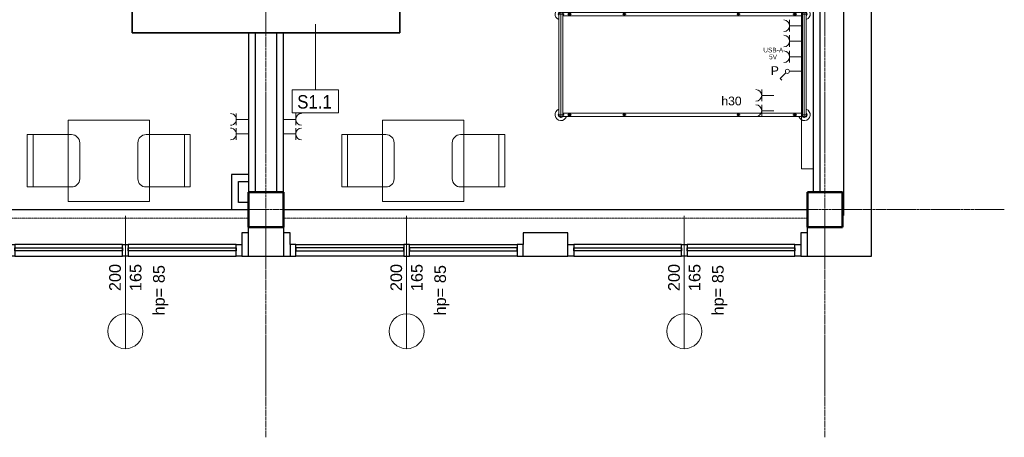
# Model space of a CAD drawing. Header units: millimetres. Extents: x -2286 to 43533, y -13832 to 14981.
# Tile 54 of 77: x 21168 to 29624, y -13832 to -10241. Entities that reach past the tile are written whole.
import ezdxf

# ---------------------------------------------------------------- set-up
doc = ezdxf.new("R2010")
doc.units = ezdxf.units.MM
doc.linetypes.add('Oś', pattern=[22.225, 12.7, -3.175, 3.175, -3.175])
doc.linetypes.add('Ponad', pattern=[3.9688, 2.3813, -1.5875])
for name, color, linetype, lineweight in [('A-ANNO-NOTE', 131, 'Continuous', 18), ('A-FLOR-OVHD', 1, 'Ponad', 18), ('A-GLAZ', 151, 'Continuous', 25), ('A-GLAZ-IDEN', 152, 'Continuous', 18), ('A-WALL', 113, 'Continuous', 25), ('A-WALL-IDEN', 211, 'Continuous', 18), ('E-ELEC-EQPM', 71, 'Continuous', 18), ('I-FURN', 30, 'Continuous', 18), ('Q-SPCQ', 91, 'Continuous', 18), ('S-COLS', 52, 'Continuous', 25), ('S-GRID', 1, 'Continuous', 18)]:
    doc.layers.add(name, color=color, linetype=linetype, lineweight=lineweight)
doc.styles.add('Arial', font='arial.ttf', dxfattribs={"height": 40})
doc.styles.add('Arial_1', font='arial.ttf', dxfattribs={"height": 75})
doc.styles.add('Arial_5', font='arial.ttf', dxfattribs={"height": 100})
doc.styles.add('Arial_6', font='arial.ttf', dxfattribs={"width": 0.9, "height": 115})
doc.styles.add('Arial_8', font='arial.ttf', dxfattribs={"height": 2})

# ---------------------------------------------------------------- blocks, each defined once
blk = doc.blocks.new('M_Concrete-Square-Column - 300 x 300mm-1161001-4_piętro II PT - projektowany')
at = {"layer": 'S-COLS', "lineweight": 50}
for p, q in [((150, 150), (-150, 150)), ((-150, 150), (-150, -150)), ((150, -150), (150, 150)), ((-150, -150), (150, -150))]:
    blk.add_line(p, q, dxfattribs=at)
blk = doc.blocks.new('łóżko 195x90 typ FAMED _102039_ - łóżko 195x90 typ FAMED _102039_-1233017-4_piętro II PT - projektowany')
at = {"layer": 'I-FURN'}
for p, q in [((459.7, 1042.5), (-459.8, 1042.5)), ((-447.5, -1031), (-447.5, 1026.1)), ((-432.5, 1015.3), (-432.5, 1069.8)), ((-432.5, 1059.5), (432.5, 1059.5)), ((-432.5, 1025.5), (432.5, 1025.5)), ((-417.5, 1025.5), (-417.5, -1031)), ((417.5, 1026.1), (417.5, -1030.5)), ((432.5, 1015.3), (432.5, 1069.8)), ((447.5, -1031), (447.5, 1026.1)), ((-450, 969.3), (-415, 969.3)), ((-432.5, 951.8), (-432.5, 986.8)), ((450, 969.3), (415, 969.3)), ((432.5, 951.8), (432.5, 986.8)), ((-432.5, 483.1), (-432.5, 513.1)), ((432.5, 483.1), (432.5, 513.1)), ((-447.5, 498.1), (-417.5, 498.1)), ((447.5, 498.1), (417.5, 498.1)), ((-447.5, -481.9), (-417.5, -481.9)), ((-432.5, -496.9), (-432.5, -466.9)), ((447.5, -481.9), (417.5, -481.9)), ((432.5, -496.9), (432.5, -466.9)), ((-450, -966), (-415, -966)), ((-432.5, -948.5), (-432.5, -983.5)), ((450, -966), (415, -966)), ((432.5, -948.5), (432.5, -983.5)), ((-459.8, -1047.5), (459.7, -1047.5)), ((-432.5, -1020.2), (-432.5, -1074.7)), ((-432.5, -1030.5), (432.5, -1030.5)), ((-432.5, -1064.5), (432.5, -1064.5)), ((432.5, -1020.2), (432.5, -1074.7))]:
    blk.add_line(p, q, dxfattribs=at)
for centre, radius in [((-432.5, 969.3), 12.5), ((-432.5, 969.3), 8), ((432.5, 969.3), 12.5), ((432.5, 969.3), 8), ((-432.5, 498.1), 10), ((432.5, 498.1), 10), ((-432.5, -481.9), 10), ((432.5, -481.9), 10), ((-432.5, -966), 12.5), ((-432.5, -966), 8), ((432.5, -966), 12.5), ((432.5, -966), 8)]:
    blk.add_circle(centre, radius, dxfattribs=at)
for centre, radius, start, end in [((-432.5, 1042.5), 50, 19.87687, 252.5424), ((-432.5, 1042.5), 22.2, 49.8221, 310.1779), ((-432.5, 1042.5), 19.3, 62.02067, 297.97933), ((-432.5, 1042.5), 17, 90, 270), ((432.5, 1042.5), 50, 287.4576, 160.12313), ((432.5, 1042.5), 22.2, 229.8221, 130.1779), ((432.5, 1042.5), 19.2, 242.02067, 117.97933), ((432.5, 1042.5), 17, 270, 90), ((-432.5, -1047.5), 50, 107.4576, 340.12313), ((432.5, -1047.5), 50, 199.87687, 72.5424), ((-432.5, -1047.5), 22.3, 47.61126, 310.1779), ((-432.5, -1047.5), 19.3, 62.02067, 297.97933), ((-432.5, -1047.5), 17, 90, 270), ((432.5, -1047.5), 22.2, 229.8221, 130.1779), ((432.5, -1047.5), 19.2, 242.02067, 117.97933), ((432.5, -1047.5), 17, 270, 90)]:
    blk.add_arc(centre, radius, start, end, dxfattribs=at)
blk = doc.blocks.new('krzesło - krzesło-823058-4_piętro II PT - projektowany')
at = {"layer": 'I-FURN'}
for p, q in [((-225, 225), (-225, -155)), ((225, 225), (-225, 225)), ((225, 175), (-225, 175)), ((225, -155), (225, 225)), ((-155, -225), (155, -225))]:
    blk.add_line(p, q, dxfattribs=at)
for centre, start, end in [((-155, -155), 180, 270), ((155, -155), 270, 0)]:
    blk.add_arc(centre, 70, start, end, dxfattribs=at)
blk = doc.blocks.new('Blat - Blat-1285693-4_piętro II PT - projektowany')
at = {"layer": 'I-FURN'}
for p, q in [((0, 700), (0, 0)), ((700, 700), (0, 700)), ((700, 0), (700, 700)), ((0, 0), (700, 0))]:
    blk.add_line(p, q, dxfattribs=at)
blk = doc.blocks.new('krzesło - krzesło-1270919-4_piętro II PT - projektowany')
at = {"layer": 'I-FURN'}
for p, q in [((-155, 225), (155, 225)), ((-225, -225), (-225, 155)), ((225, 155), (225, -225)), ((225, -175), (-225, -175)), ((225, -225), (-225, -225))]:
    blk.add_line(p, q, dxfattribs=at)
for centre, start, end in [((-155, 155), 90, 180), ((155, 155), 360, 90)]:
    blk.add_arc(centre, 70, start, end, dxfattribs=at)
blk = doc.blocks.new('Blat - Blat-1285996-4_piętro II PT - projektowany')
at = {"layer": 'I-FURN'}
for p, q in [((0, 0), (700, 0)), ((0, -700), (0, 0)), ((700, 0), (700, -700)), ((700, -700), (0, -700))]:
    blk.add_line(p, q, dxfattribs=at)
blk = doc.blocks.new('Panel Gazowo Oswietleniowy 2 - Type 1-1482570-4_piętro II PT - projektowany')
at = {"layer": 'Q-SPCQ'}
for p, q in [((-1125, 473.3), (-1025, 473.3)), ((-1075, 473.3), (-1075, 370)), ((-993.3, 473.3), (-893.3, 473.3)), ((-943.3, 473.3), (-943.3, 370)), ((475, 473.3), (575, 473.3)), ((525, 473.3), (525, 370)), ((606.7, 473.3), (706.7, 473.3)), ((656.7, 473.3), (656.7, 370)), ((-798.2, 314.3), (-811.3, 301.2)), ((-748.8, 264.8), (-798.2, 314.3)), ((801.8, 314.3), (788.7, 301.2)), ((851.2, 264.8), (801.8, 314.3)), ((-736.4, 130), (-736.4, 235)), ((-661.3, 233.3), (-561.3, 233.3)), ((-611.3, 233.3), (-611.3, 130)), ((-526.7, 233.3), (-426.7, 233.3)), ((-476.7, 233.3), (-476.7, 130)), ((-395, 233.3), (-295, 233.3)), ((-345, 233.3), (-345, 130)), ((863.6, 130), (863.6, 235)), ((938.7, 233.3), (1038.7, 233.3)), ((988.7, 233.3), (988.7, 130)), ((1073.3, 233.3), (1173.3, 233.3)), ((1123.3, 233.3), (1123.3, 130)), ((1205, 233.3), (1305, 233.3)), ((1255, 233.3), (1255, 130)), ((-1575, 30), (-1575, 130)), ((-1575, 130), (1825, 130)), ((1825, 130), (1825, 30))]:
    blk.add_line(p, q, dxfattribs=at)
for centre in [(-736.4, 252.5), (863.6, 252.5)]:
    blk.add_circle(centre, 17.5, dxfattribs=at)
for centre, end in [((-1075, 523.3), 0), ((-943.3, 523.3), 0), ((525, 523.3), 0), ((656.7, 523.3), 0), ((-611.3, 283.3), 360), ((-476.7, 283.3), 360), ((-345, 283.3), 360), ((988.7, 283.3), 360), ((1123.3, 283.3), 360), ((1255, 283.3), 360)]:
    blk.add_arc(centre, 50, 180, end, dxfattribs=at)
blk = doc.blocks.new('Aluminum_Exterior_Window_-_Double - 200 x 165 cm-1494230-4_piętro II PT - projektowany')
at = {"layer": 'A-GLAZ'}
for p, q in [((-1371.6, -26.6), (-1321.6, -26.6)), ((-1371.6, -126.6), (-1371.6, -26.6)), ((-1321.6, -26.6), (-1321.6, -126.6)), ((-396.6, -26.6), (-1321.6, -26.6)), ((-1321.6, -56.7), (-396.6, -56.7)), ((-1321.6, -82.1), (-1321.6, -56.7)), ((-396.6, -82.1), (-1321.6, -82.1)), ((-396.6, -26.6), (-346.6, -26.6)), ((-396.6, -126.6), (-396.6, -26.6)), ((-396.6, -56.7), (-396.6, -82.1)), ((-346.6, -26.6), (-346.6, -126.6)), ((578.4, -26.6), (-346.6, -26.6)), ((-346.6, -56.7), (578.4, -56.7)), ((-346.6, -82.1), (-346.6, -56.7)), ((578.4, -82.1), (-346.6, -82.1)), ((578.4, -26.6), (628.4, -26.6)), ((578.4, -126.6), (578.4, -26.6)), ((578.4, -56.7), (578.4, -82.1)), ((628.4, -26.6), (628.4, -126.6)), ((-1321.6, -126.6), (-1371.6, -126.6)), ((-1321.6, -126.6), (-396.6, -126.6)), ((-346.6, -126.6), (-396.6, -126.6)), ((-346.6, -126.6), (578.4, -126.6)), ((628.4, -126.6), (578.4, -126.6))]:
    blk.add_line(p, q, dxfattribs=at)
blk = doc.blocks.new('Aluminum_Exterior_Window_-_Double - 200 x 165 cm-1494224-4_piętro II PT - projektowany')
at = {"layer": 'A-GLAZ'}
for p, q in [((-1321.6, 126.6), (-1371.6, 126.6)), ((-1371.6, 126.6), (-1371.6, 26.6)), ((-1321.6, 26.6), (-1321.6, 126.6)), ((-1321.6, 126.6), (-396.6, 126.6)), ((-346.6, 126.6), (-396.6, 126.6)), ((-396.6, 126.6), (-396.6, 26.6)), ((-346.6, 26.6), (-346.6, 126.6)), ((-346.6, 126.6), (578.4, 126.6)), ((628.4, 126.6), (578.4, 126.6)), ((578.4, 126.6), (578.4, 26.6)), ((628.4, 26.6), (628.4, 126.6)), ((-1371.6, 26.6), (-1321.6, 26.6)), ((-396.6, 82.1), (-1321.6, 82.1)), ((-1321.6, 82.1), (-1321.6, 56.7)), ((-1321.6, 56.7), (-396.6, 56.7)), ((-396.6, 26.6), (-1321.6, 26.6)), ((-396.6, 56.7), (-396.6, 82.1)), ((-396.6, 26.6), (-346.6, 26.6)), ((578.4, 82.1), (-346.6, 82.1)), ((-346.6, 82.1), (-346.6, 56.7)), ((-346.6, 56.7), (578.4, 56.7)), ((578.4, 26.6), (-346.6, 26.6)), ((578.4, 56.7), (578.4, 82.1)), ((578.4, 26.6), (628.4, 26.6))]:
    blk.add_line(p, q, dxfattribs=at)
blk = doc.blocks.new('gniazdo elektryczne wielokrotne - 30-1454880-4_piętro II PT - projektowany')
at = {"layer": 'E-ELEC-EQPM'}
for p, q in [((175.8, 135), (74.2, 135)), ((125, 135), (125, 30)), ((300.8, 135), (199.2, 135)), ((250, 135), (250, 30))]:
    blk.add_line(p, q, dxfattribs=at)
for centre in [(125, 185.8), (250, 185.8)]:
    blk.add_arc(centre, 50.8, 180, 0, dxfattribs=at)
blk = doc.blocks.new('gniazdo elektryczne wielokrotne - 30-1492415-4_piętro II PT - projektowany')
at = {"layer": 'E-ELEC-EQPM'}
for p, q in [((125, -135), (125, -30)), ((250, -135), (250, -30)), ((175.8, -135), (74.2, -135)), ((300.8, -135), (199.2, -135))]:
    blk.add_line(p, q, dxfattribs=at)
for centre in [(125, -185.8), (250, -185.8)]:
    blk.add_arc(centre, 50.8, 360, 180, dxfattribs=at)
blk = doc.blocks.new('ET sciana_AT7 - 10mm-838066-4_piętro II PT - projektowany')
at = {"layer": 'A-WALL-IDEN'}
for p, q in [((-4, 1.96875), (4, 1.96875)), ((-4, -2.03125), (-4, 1.96875)), ((4, 1.96875), (4, -2.03125)), ((-4, -2.03125), (4, -2.03125))]:
    blk.add_line(p, q, dxfattribs=at)
blk = doc.blocks.new('Okno_LD_typ 100 - --862013-4_piętro II PT - projektowany')
at = {"layer": 'A-GLAZ-IDEN'}
blk.add_line((0, 18.92), (0, -3.92), dxfattribs=at)
blk.add_circle((0, -0.92), 3, dxfattribs=at)
at = {"layer": 'A-GLAZ-IDEN', "insert": (4.76, 1.8), "char_height": 2, "width": 5.8523, "attachment_point": 1, "rotation": 90, "style": 'Arial_8'}
blk.add_mtext('hp= ', dxfattribs=at)

msp = doc.modelspace()

# ---------------------------------------------------------------- linework, layer by layer
at = {"layer": 'A-FLOR-OVHD'}
for p, q in [((18633.3, -11948.8), (23133.3, -11948.8)), ((27933.3, -11948.8), (23433.3, -11948.8))]:
    msp.add_line(p, q, dxfattribs=at)
at = {"layer": 'A-WALL'}
for p, q in [((28243.3, -5073.8), (28243.3, -11923.8)), ((28483.3, -12273.8), (28483.3, -5073.8)), ((27983.3, -6023.8), (27983.3, -11723.8)), ((28043.3, -11723.8), (28043.3, -6023.8)), ((23133.3, -10353.8), (23133.3, -11723.8)), ((23193.3, -11723.8), (23193.3, -10353.8)), ((23373.3, -10353.8), (23373.3, -11723.8)), ((23433.3, -11723.8), (23433.3, -10353.8)), ((23133.3, -11573.8), (22988.3, -11573.8)), ((22988.3, -11573.8), (22988.3, -11873.8)), ((23048.3, -11633.8), (23133.3, -11633.8)), ((23048.3, -11813.8), (23048.3, -11633.8)), ((23133.3, -11813.8), (23048.3, -11813.8)), ((18633.3, -11873.8), (23133.3, -11873.8)), ((23433.3, -11873.8), (27933.3, -11873.8)), ((28243.3, -11923.8), (28233.3, -11923.8)), ((23133.3, -12073.8), (23075.8, -12073.8)), ((23075.8, -12073.8), (23075.8, -12173.7)), ((23133.3, -12273.8), (23133.3, -12023.8)), ((23433.3, -12023.8), (23433.3, -12273.8)), ((23490.8, -12073.8), (23433.3, -12073.8)), ((23490.8, -12173.7), (23490.8, -12073.8)), ((25875.8, -12073.8), (25490.8, -12073.8)), ((25490.8, -12073.8), (25490.8, -12173.8)), ((25875.8, -12173.8), (25875.8, -12073.8)), ((27933.3, -12073.8), (27875.8, -12073.8)), ((27875.8, -12073.8), (27875.8, -12173.8)), ((27933.3, -12273.8), (27933.3, -12023.8)), ((23075.8, -12273.8), (23490.8, -12273.8)), ((25490.8, -12273.8), (25875.8, -12273.8)), ((27875.8, -12273.8), (28483.3, -12273.8))]:
    msp.add_line(p, q, dxfattribs=at)
at = {"layer": 'A-WALL', "color": 7, "lineweight": 35}
for p, q in [((22133.3, -9566.8), (22133.3, -10353.8)), ((24433.3, -10353.8), (24433.3, -9996.8)), ((22133.3, -10353.8), (24433.3, -10353.8))]:
    msp.add_line(p, q, dxfattribs=at)
at = {"layer": 'A-WALL-IDEN'}
msp.add_line((23707.4, -10278.8), (23707.4, -10843.5), dxfattribs=at)
at = {"layer": 'S-GRID', "linetype": 'Oś'}
for p, q in [((23283.3, -13832), (23283.3, 14381.2)), ((28083.3, -13832), (28083.3, 14381.2)), ((29623.7, -11873.8), (-1686.2, -11873.8))]:
    msp.add_line(p, q, dxfattribs=at)

# ---------------------------------------------------------------- block references
at = {"layer": 'A-GLAZ'}
for p in [(22447.4, -12147.2), (27247.4, -12147.2)]:
    msp.add_blockref('Aluminum_Exterior_Window_-_Double - 200 x 165 cm-1494230-4_piętro II PT - projektowany', p, dxfattribs=at)
at = {"layer": 'A-GLAZ', "rotation": 180}
msp.add_blockref('Aluminum_Exterior_Window_-_Double - 200 x 165 cm-1494224-4_piętro II PT - projektowany', (24119.2, -12147.2), dxfattribs=at)
at = {"layer": 'A-GLAZ-IDEN', "xscale": 49.99999999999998, "yscale": 49.99999999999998, "zscale": 49.99999999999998}
for p in [(22075.8, -12874), (24490.8, -12874), (26875.8, -12874)]:
    msp.add_blockref('Okno_LD_typ 100 - --862013-4_piętro II PT - projektowany', p, dxfattribs=at)
at = {"layer": 'A-WALL-IDEN', "xscale": 49.99999999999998, "yscale": 49.99999999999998, "zscale": 49.99999999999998}
msp.add_blockref('ET sciana_AT7 - 10mm-838066-4_piętro II PT - projektowany', (23707.4, -10941.9), dxfattribs=at)
at = {"layer": 'E-ELEC-EQPM'}
for name, p, rotation in [('gniazdo elektryczne wielokrotne - 30-1454880-4_piętro II PT - projektowany', (23163.3, -11348.8), 90.00000000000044), ('gniazdo elektryczne wielokrotne - 30-1492415-4_piętro II PT - projektowany', (23403.3, -11348.8), 89.99999999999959)]:
    msp.add_blockref(name, p, dxfattribs=dict(at, rotation=rotation))
at = {"layer": 'I-FURN'}
for name, p, rotation in [('łóżko 195x90 typ FAMED _102039_ - łóżko 195x90 typ FAMED _102039_-1233017-4_piętro II PT - projektowany', (26858.8, -10626.3), 89.99999999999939), ('Blat - Blat-1285996-4_piętro II PT - projektowany', (22283.3, -11104.8), 270.0000000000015), ('Blat - Blat-1285693-4_piętro II PT - projektowany', (24283.3, -11104.8), 269.9999999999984), ('krzesło - krzesło-1270919-4_piętro II PT - projektowany', (21458.3, -11454.8), 270), ('krzesło - krzesło-823058-4_piętro II PT - projektowany', (22408.3, -11454.8), 269.9999999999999), ('krzesło - krzesło-1270919-4_piętro II PT - projektowany', (24158.3, -11454.8), 269.9999999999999), ('krzesło - krzesło-823058-4_piętro II PT - projektowany', (25108.3, -11454.8), 269.9999999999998)]:
    msp.add_blockref(name, p, dxfattribs=dict(at, rotation=rotation))
at = {"layer": 'Q-SPCQ', "rotation": 89.99999999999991}
msp.add_blockref('Panel Gazowo Oswietleniowy 2 - Type 1-1482570-4_piętro II PT - projektowany', (28013.3, -9948.8), dxfattribs=at)
at = {"layer": 'S-COLS', "lineweight": 18, "rotation": 270.0000000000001}
for p in [(23283.3, -11873.8), (28083.3, -11873.8)]:
    msp.add_blockref('M_Concrete-Square-Column - 300 x 300mm-1161001-4_piętro II PT - projektowany', p, dxfattribs=at)

# ---------------------------------------------------------------- texts
at = {"layer": 'A-ANNO-NOTE', "attachment_point": 1}
for s, insert, char_height, width, style in [('USB-A', (27554, -10482.4), 40, 196.413, 'Arial'), ('5V', (27603.7, -10542), 40, 80.169, 'Arial'), ('\\fArial|b0|i0|c238|p34|;P', (27618.2, -10641.2), 75, 84.177, 'Arial_1'), ('h30', (27193.3, -10902.8), 75, 216.456, 'Arial_1')]:
    msp.add_mtext(s, dxfattribs=dict(at, insert=insert, char_height=char_height, width=width, style=style))
at = {"layer": 'A-GLAZ-IDEN', "char_height": 100, "attachment_point": 1, "rotation": 90, "style": 'Arial_5'}
for s, insert, width in [('200', (21936.7, -12574.9), 288.607), ('165', (22113.9, -12574.9), 288.607), ('85', (22313.8, -12506.5), 192.405), ('200', (24351.7, -12574.9), 288.607), ('165', (24528.9, -12574.9), 288.607), ('85', (24728.8, -12506.5), 192.405), ('200', (26736.7, -12574.9), 288.607), ('165', (26913.9, -12574.9), 288.607), ('85', (27113.8, -12506.5), 192.405)]:
    msp.add_mtext(s, dxfattribs=dict(at, insert=insert, width=width))
at = {"layer": 'A-WALL-IDEN', "insert": (23551.2, -10890.1), "char_height": 115, "width": 357.152, "attachment_point": 1, "style": 'Arial_6'}
msp.add_mtext('S1.1', dxfattribs=at)

doc.saveas('drawing.dxf')
